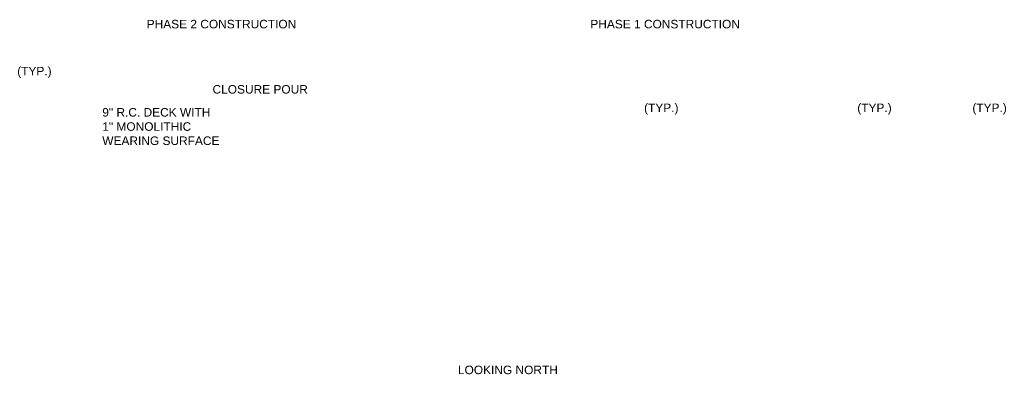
# Paper-space layout 'SL001' of a CAD drawing. Header units: inches. Extents: x -47 to 83, y -66 to 23.
# Tile 1 of 7: x 18 to 83, y -66 to -43. Entities that reach past the tile are written whole.
import ezdxf

# ---------------------------------------------------------------- set-up
doc = ezdxf.new("R2010")
doc.units = ezdxf.units.IN
doc.header["$MEASUREMENT"] = 0
doc.layers.add('41-TEXT', color=122, linetype='Continuous')
doc.styles.get("Standard").update_dxf_attribs({"font": 'arial.ttf'})

psp = doc.layouts.new('SL001')

# ---------------------------------------------------------------- texts
at = {"layer": '41-TEXT', "color": 7, "ltscale": 0.2, "char_height": 0.56}
for s, insert, width, attachment_point in [('PHASE 2 CONSTRUCTION', (31.705, -42.731), 11.95572, 2), ('PHASE 1 CONSTRUCTION', (60.84, -42.731), 11.95572, 2), ('(TYP.)', (19.421, -45.82), 2.63179, 2), ('CLOSURE POUR', (34.247, -47.018), 7.17332, 2), ('(TYP.)', (60.589, -48.233), 2.63179, 2), ('(TYP.)', (74.589, -48.233), 2.63179, 2), ('(TYP.)', (82.147, -48.233), 2.63179, 2), ('9" R.C. DECK WITH\\P1" MONOLITHIC WEARING SURFACE', (23.878, -48.529), 8.41812, 1), ('LOOKING NORTH', (50.515, -65.455), 7.09687, 2)]:
    psp.add_mtext(s, dxfattribs=dict(at, insert=insert, width=width, attachment_point=attachment_point))

doc.saveas('drawing.dxf')
